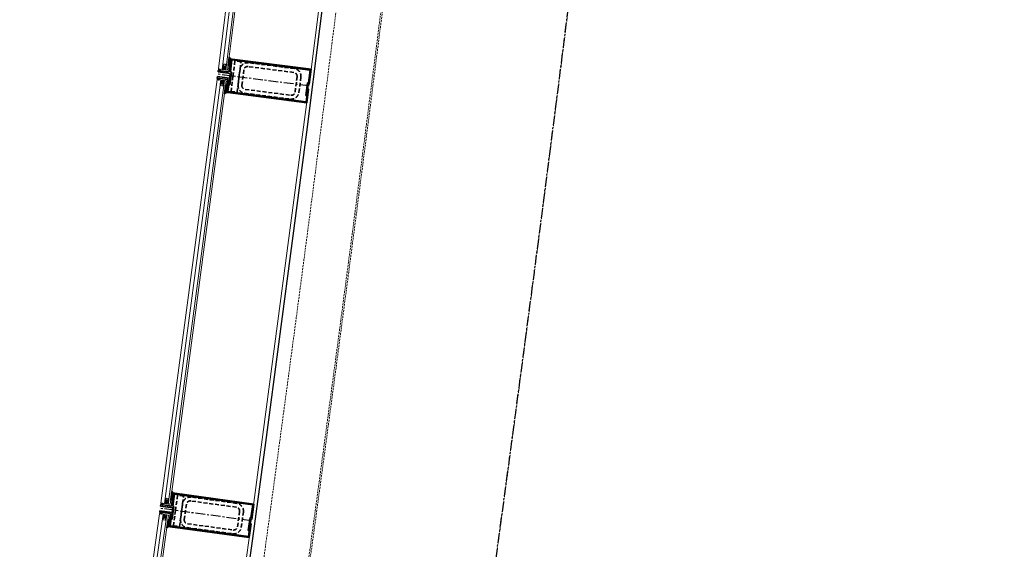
# Model space of a CAD drawing. Header units: millimetres. Extents: x 98667 to 994031, y -2704 to 533009.
# Tile 245 of 256: x 636330 to 639539, y 470610 to 472335. Entities that reach past the tile are written whole.
import ezdxf

# ---------------------------------------------------------------- set-up
doc = ezdxf.new("R2010")
doc.units = ezdxf.units.MM
for name, pattern in [('AP03000E0$0$CENTER', [50.8, 31.75, -6.35, 6.35, -6.35]), ('AP03000E0$0$HIDDEN', [9.525, 6.35, -3.175]), ('AP03000E0$0$HIDDENX2', [19.05, 12.7, -6.35]), ('sp00000g0$0$CENTER', [50.8, 31.75, -6.35, 6.35, -6.35])]:
    doc.linetypes.add(name, pattern=pattern)
doc.layers.add('0_LOUNGES', color=7, linetype='Continuous', true_color=0xfac800)
for name, color, linetype, lineweight in [('AP03000E0$0$A-FLOR-EDGE', 1, 'AP03000E0$0$HIDDENX2', 15), ('AP03000E0$0$A-GLAZ-FULL-EXTR', 2, 'Continuous', 20), ('AP03000E0$0$A-GLAZ-MULL-EXTR', 3, 'Continuous', 35), ('AP03000E0$0$A-WALL-FNSH', 1, 'Continuous', 15)]:
    doc.layers.add(name, color=color, linetype=linetype, lineweight=lineweight)
doc.layers.add('AP03000E0$0$A-Slab Edge Guide', color=55, linetype='Continuous', lineweight=15, plot=False)
doc.layers.add('sp00000g0$0$S-GRID', color=1, linetype='sp00000g0$0$CENTER')

msp = doc.modelspace()

# ---------------------------------------------------------------- linework, layer by layer
at = {"color": 251, "linetype": 'AP03000E0$0$CENTER'}
for p, q in [((637273.2, 472118.8), (636975.6, 472157.1)), ((637085.5, 470702.7), (636788.3, 470743.3))]:
    msp.add_line(p, q, dxfattribs=at)
at = {"layer": '0_LOUNGES', "color": 251, "extrusion": (-9.9569e-08, 8.03241e-09, 1)}
msp.add_arc((459025.1, 494953.7, -0.1), 179716.4, 329.503566, 357.209655, dxfattribs=at)
at = {"layer": 'AP03000E0$0$A-FLOR-EDGE', "color": 251, "linetype": 'AP03000E0$0$HIDDEN'}
msp.add_arc((459073.4, 494999.9), 179716, 310.999998, 11.472529, dxfattribs=at)
at = {"layer": 'AP03000E0$0$A-GLAZ-FULL-EXTR', "color": 251}
for p, q in [((636977.8, 472174.4), (637149.6, 473554.9)), ((637161.5, 473553.4), (636989.8, 472172.9)), ((637001.7, 472171.4), (637173.5, 473551.9)), ((637179.4, 473551.2), (637007.6, 472170.7)), ((637275.6, 472137.4), (637447.3, 473517.8)), ((636989.8, 472172.9), (636977.8, 472174.4)), ((636989.8, 472172.9), (636991.2, 472184.8)), ((637001.7, 472171.4), (636989.8, 472172.9)), ((636991.2, 472184.8), (637003.1, 472183.4)), ((636992, 472190.8), (637003.9, 472189.3)), ((636994.2, 472184.5), (636995, 472190.4)), ((637000.2, 472183.7), (636994.2, 472184.5)), ((636995, 472190.4), (637000.9, 472189.7)), ((637000.9, 472189.7), (637000.2, 472183.7)), ((637003.1, 472183.4), (637001.7, 472171.4)), ((637007.6, 472170.7), (637001.7, 472171.4)), ((636973.4, 472139.7), (636790.6, 470760.6)), ((636802.5, 470759.1), (636985.3, 472138.1)), ((636997.2, 472136.5), (636814.4, 470757.5)), ((636985.3, 472138.1), (636973.4, 472139.7)), ((636985.3, 472138.1), (636983.7, 472126.2)), ((636997.2, 472136.5), (636985.3, 472138.1)), ((636995.6, 472124.6), (636997.2, 472136.5)), ((637003.1, 472135.8), (636997.2, 472136.5)), ((636820.4, 470756.7), (637003.1, 472135.8)), ((636982.9, 472120.3), (636994.8, 472118.7)), ((636983.7, 472126.2), (636995.6, 472124.6)), ((636986.7, 472125.8), (636985.9, 472119.9)), ((636985.9, 472119.9), (636991.8, 472119.1)), ((636992.6, 472125), (636986.7, 472125.8)), ((636991.8, 472119.1), (636992.6, 472125)), ((637270.8, 472100.3), (637088, 470721.2)), ((636790.6, 470760.6), (636802.5, 470759.1)), ((636802.5, 470759.1), (636804.1, 470770.9)), ((636814.4, 470757.5), (636802.5, 470759.1)), ((636804.1, 470770.9), (636816, 470769.4)), ((636804.9, 470776.9), (636816.8, 470775.3)), ((636807.1, 470770.6), (636807.9, 470776.5)), ((636813, 470769.8), (636807.1, 470770.6)), ((636807.9, 470776.5), (636813.8, 470775.7)), ((636813.8, 470775.7), (636813, 470769.8)), ((636816, 470769.4), (636814.4, 470757.5)), ((636814.4, 470757.5), (636820.4, 470756.7)), ((636785.9, 470726), (636597.6, 469386.5)), ((636609.5, 469384.8), (636797.8, 470724.3)), ((636797.8, 470724.3), (636785.9, 470726)), ((636797.8, 470724.3), (636796.1, 470712.4)), ((636809.7, 470722.6), (636797.8, 470724.3)), ((636809.7, 470722.6), (636621.4, 469383.1)), ((636627.4, 469382.3), (636815.6, 470721.8)), ((636795.3, 470706.5), (636807.2, 470704.8)), ((636796.1, 470712.4), (636808, 470710.7)), ((636799.1, 470712), (636798.2, 470706)), ((636798.2, 470706), (636804.2, 470705.2)), ((636805, 470711.1), (636799.1, 470712)), ((636804.2, 470705.2), (636805, 470711.1)), ((636808, 470710.7), (636809.7, 470722.6)), ((636815.6, 470721.8), (636809.7, 470722.6)), ((637083, 470684.2), (636894.7, 469344.7))]:
    msp.add_line(p, q, dxfattribs=at)
at = {"layer": 'AP03000E0$0$A-GLAZ-FULL-EXTR', "color": 251, "linetype": 'Continuous'}
for p, q in [((636989.8, 472173.5), (637001.9, 472173.5)), ((636990.2, 472176.7), (637002.3, 472176.6)), ((636990.6, 472179.9), (637002.7, 472179.8)), ((636991, 472183), (637003.1, 472183)), ((636991.5, 472172.7), (636991.6, 472184.8)), ((636994.7, 472172.3), (636994.7, 472184.4)), ((636997.9, 472171.9), (636997.9, 472184)), ((637001, 472171.5), (637001.1, 472183.6)), ((636988.3, 472137.7), (636986.7, 472125.8)), ((636991.4, 472137.3), (636989.8, 472125.4)), ((636994.6, 472136.9), (636993, 472125)), ((636984.1, 472128.9), (636996, 472127.3)), ((636984.5, 472132.1), (636996.4, 472130.5)), ((636984.9, 472135.2), (636996.8, 472133.6)), ((636802.6, 470759.8), (636814.5, 470758.2)), ((636803, 470762.9), (636814.9, 470761.3)), ((636803.5, 470766.1), (636815.4, 470764.5)), ((636805.3, 470770.8), (636803.7, 470758.9)), ((636803.9, 470769.2), (636815.8, 470767.6)), ((636808.4, 470770.4), (636806.8, 470758.5)), ((636811.6, 470770), (636810, 470758.1)), ((636814.7, 470769.5), (636813.1, 470757.6)), ((636797.8, 470724.3), (636796.1, 470712.4)), ((636796.2, 470713.2), (636808.1, 470711.6)), ((636796.7, 470716.4), (636808.5, 470714.7)), ((636797.1, 470719.5), (636809, 470717.8)), ((636797.6, 470722.7), (636809.4, 470721)), ((636801, 470723.8), (636799.3, 470711.9)), ((636804.1, 470723.4), (636802.4, 470711.5)), ((636807.3, 470722.9), (636805.6, 470711.1))]:
    msp.add_line(p, q, dxfattribs=at)
at = {"layer": 'AP03000E0$0$A-GLAZ-MULL-EXTR', "color": 251}
for p, q in [((637009.5, 472185.5), (637013, 472212.7)), ((637011.9, 472165), (637017.3, 472207.1)), ((637013, 472212.7), (637017.3, 472207.1)), ((637017.3, 472207.1), (637014.5, 472184.8)), ((637021.9, 472203.5), (637016.9, 472164.4)), ((637017.3, 472207.1), (637022.3, 472206.5)), ((637078.5, 472196.3), (637021.9, 472203.5)), ((637022.3, 472206.5), (637280.2, 472173.4)), ((636976.6, 472164.5), (636977.2, 472169.5)), ((636977.2, 472169.5), (637011.9, 472165)), ((637014.5, 472184.8), (637009.5, 472185.5)), ((637276.8, 472170.8), (637078.5, 472196.3)), ((637271.5, 472129.1), (637276.8, 472170.8)), ((637280.2, 472173.4), (637273.8, 472123.8)), ((636974, 472144.7), (636974.7, 472149.6)), ((637008.7, 472140.2), (636974, 472144.7)), ((636974.7, 472149.6), (637014.3, 472144.5)), ((637016.2, 472159.4), (636976.6, 472164.5)), ((637003.3, 472098), (637008.7, 472140.2)), ((637013.7, 472139.6), (637008.7, 472100.4)), ((637011.5, 472122.7), (637016.2, 472159.4)), ((637014.3, 472144.5), (637013.7, 472139.6)), ((637019.9, 472164), (637014.5, 472122.3)), ((637016.9, 472164.4), (637019.9, 472164)), ((637001.2, 472121), (636997.7, 472093.7)), ((637006.2, 472120.4), (637001.2, 472121)), ((637003.3, 472098), (637006.2, 472120.4)), ((637014.5, 472122.3), (637011.5, 472122.7)), ((637263.1, 472087.9), (637268.5, 472129.5)), ((637263.6, 472067.6), (637268.9, 472109.3)), ((637270.8, 472124.2), (637266.1, 472087.5)), ((637271.9, 472108.9), (637266.2, 472064.3)), ((637268.5, 472129.5), (637271.5, 472129.1)), ((637268.9, 472109.3), (637271.9, 472108.9)), ((637273.8, 472123.8), (637270.8, 472124.2)), ((636997.7, 472093.7), (637003.3, 472098)), ((637008.3, 472097.4), (637003.3, 472098)), ((637266.2, 472064.3), (637008.3, 472097.4)), ((637008.7, 472100.4), (637065.2, 472093.1)), ((637065.2, 472093.1), (637263.6, 472067.6)), ((637266.1, 472087.5), (637263.1, 472087.9)), ((636822.4, 470771.4), (636826.1, 470798.7)), ((636824.6, 470750.9), (636830.4, 470793)), ((636826.1, 470798.7), (636830.4, 470793)), ((636830.4, 470793), (636827.3, 470770.8)), ((636834.9, 470789.4), (636829.6, 470750.3)), ((636830.4, 470793), (636835.3, 470792.4)), ((636891.4, 470781.7), (636834.9, 470789.4)), ((636835.3, 470792.4), (637092.9, 470757.2)), ((636827.3, 470770.8), (636822.4, 470771.4)), ((637089.6, 470754.6), (636891.4, 470781.7)), ((637092.9, 470757.2), (637086.2, 470707.6)), ((636786.6, 470730.9), (636787.2, 470735.9)), ((636821.2, 470726.2), (636786.6, 470730.9)), ((636787.2, 470735.9), (636826.9, 470730.4)), ((636789.3, 470750.7), (636790, 470755.7)), ((636828.9, 470745.3), (636789.3, 470750.7)), ((636790, 470755.7), (636824.6, 470750.9)), ((636815.5, 470684.1), (636821.2, 470726.2)), ((636826.2, 470725.5), (636820.9, 470686.4)), ((636823.9, 470708.6), (636828.9, 470745.3)), ((636826.9, 470730.4), (636826.2, 470725.5)), ((636832.6, 470749.9), (636826.9, 470708.2)), ((636829.6, 470750.3), (636832.6, 470749.9)), ((637083.9, 470713), (637089.6, 470754.6)), ((636813.6, 470707), (636809.9, 470679.8)), ((636818.5, 470706.4), (636813.6, 470707)), ((636815.5, 470684.1), (636818.5, 470706.4)), ((636826.9, 470708.2), (636823.9, 470708.6)), ((637075.2, 470671.8), (637080.9, 470713.4)), ((637075.5, 470651.6), (637081.2, 470693.2)), ((637084.1, 470692.8), (637078.1, 470648.2)), ((637083.2, 470708.1), (637078.2, 470671.4)), ((637080.9, 470713.4), (637083.9, 470713)), ((637081.2, 470693.2), (637084.1, 470692.8)), ((637086.2, 470707.6), (637083.2, 470708.1)), ((636809.9, 470679.8), (636815.5, 470684.1)), ((636820.5, 470683.4), (636815.5, 470684.1)), ((637078.1, 470648.2), (636820.5, 470683.4)), ((636820.9, 470686.4), (636877.3, 470678.6)), ((636877.3, 470678.6), (637075.5, 470651.6)), ((637078.2, 470671.4), (637075.2, 470671.8))]:
    msp.add_line(p, q, dxfattribs=at)
at = {"layer": 'AP03000E0$0$A-GLAZ-MULL-EXTR', "color": 251, "linetype": 'Continuous'}
for p, q in [((637013.5, 472212.1), (637010, 472185.4)), ((637011.5, 472200.7), (637016.4, 472200.1)), ((637011.9, 472203.9), (637016.8, 472203.2)), ((637012.3, 472207), (637017.2, 472206.4)), ((637012.7, 472210.2), (637015.3, 472209.8)), ((637016.3, 472208.6), (637013.2, 472185)), ((637009.9, 472188.1), (637014.8, 472187.5)), ((637010.3, 472191.3), (637015.2, 472190.6)), ((637010.7, 472194.4), (637015.6, 472193.8)), ((637011.1, 472197.6), (637016, 472196.9)), ((637001.7, 472120.9), (636998.2, 472094.1)), ((636999.3, 472106.2), (637004.3, 472105.6)), ((636999.7, 472109.4), (637004.7, 472108.7)), ((637000.1, 472112.5), (637005.1, 472111.9)), ((637000.6, 472115.7), (637005.5, 472115)), ((637001, 472118.8), (637005.9, 472118.2)), ((637004.8, 472120.5), (637001.7, 472096.8)), ((636998.1, 472096.8), (637001.2, 472096.4)), ((636998.5, 472099.9), (637003.5, 472099.3)), ((636998.9, 472103.1), (637003.9, 472102.5)), ((636827.3, 470797.2), (636823.7, 470771.3)), ((636824.8, 470789), (636829.7, 470788.4)), ((636825.2, 470792.2), (636830.2, 470791.5)), ((636825.6, 470795.3), (636829, 470794.9)), ((636826.1, 470798.5), (636826.3, 470798.5)), ((636830, 470793.6), (636826.8, 470770.8)), ((636822.6, 470773.3), (636827.6, 470772.6)), ((636823.1, 470776.5), (636828, 470775.8)), ((636823.5, 470779.6), (636828.5, 470778.9)), ((636823.9, 470782.7), (636828.9, 470782.1)), ((636824.4, 470785.9), (636829.3, 470785.2)), ((636814.8, 470706.9), (636811.2, 470680.8)), ((636811.9, 470694.7), (636816.9, 470694)), ((636812.3, 470697.8), (636817.3, 470697.1)), ((636812.8, 470701), (636817.7, 470700.3)), ((636813.2, 470704.1), (636818.1, 470703.4)), ((636817.9, 470706.4), (636814.8, 470683.5)), ((636810.2, 470682.1), (636812.5, 470681.8)), ((636810.6, 470685.2), (636815.6, 470684.5)), ((636811, 470688.4), (636816, 470687.7)), ((636811.5, 470691.5), (636816.4, 470690.8))]:
    msp.add_line(p, q, dxfattribs=at)
at = {"layer": 'AP03000E0$0$A-GLAZ-MULL-EXTR', "color": 251, "linetype": 'AP03000E0$0$HIDDENX2'}
for p, q in [((637031.6, 472200.3), (637025.2, 472150.7)), ((637051.4, 472197.7), (637031.6, 472200.3)), ((637038.7, 472098.5), (637051.4, 472197.7)), ((637048.2, 472172.9), (637041.9, 472123.3)), ((637060.6, 472171.3), (637054.3, 472121.7)), ((637223.4, 472163), (637074.6, 472182.1)), ((637225, 472175.4), (637076.2, 472194.5)), ((637025.2, 472150.7), (637018.8, 472101.1)), ((637227.8, 472099.4), (637234.2, 472149)), ((637240.2, 472097.9), (637246.6, 472147.4)), ((637065.1, 472107.8), (637213.8, 472088.6)), ((637018.8, 472101.1), (637038.7, 472098.5)), ((637063.5, 472095.4), (637212.2, 472076.2)), ((636844.6, 470786.1), (636837.8, 470736.5)), ((636864.4, 470783.4), (636844.6, 470786.1)), ((636850.9, 470684.3), (636864.4, 470783.4)), ((636861, 470758.6), (636854.2, 470709)), ((636873.4, 470756.9), (636866.6, 470707.4)), ((637036.1, 470747.3), (636887.5, 470767.6)), ((637037.8, 470759.7), (636889.2, 470780)), ((636837.8, 470736.5), (636831, 470687)), ((637040, 470683.7), (637046.8, 470733.2)), ((637052.4, 470682), (637059.2, 470731.5)), ((636877.3, 470693.3), (637025.9, 470673)), ((636831, 470687), (636850.9, 470684.3)), ((636875.6, 470680.9), (637024.2, 470660.6))]:
    msp.add_line(p, q, dxfattribs=at)
at = {"layer": 'AP03000E0$0$A-GLAZ-MULL-EXTR', "color": 251}
for centre, start, end in [((636976.2, 472172.1), 290.7394, 54.6181), ((636977.2, 472172), 290.7394, 54.6181), ((636978.2, 472171.8), 290.7394, 54.6181), ((636979.2, 472171.7), 290.7394, 54.6181), ((636980.2, 472171.6), 290.7394, 54.6181), ((636981.2, 472171.5), 290.7394, 54.6181), ((636972.4, 472142.3), 290.7394, 54.6181), ((636973.4, 472142.2), 290.7394, 54.6181), ((636974.4, 472142.1), 290.7394, 54.6181), ((636975.4, 472142), 290.7394, 54.6181), ((636976.4, 472141.8), 290.7394, 54.6181), ((636977.3, 472141.7), 290.7394, 54.6181), ((636789, 470758.3), 290.2838, 54.1625), ((636790, 470758.2), 290.2838, 54.1625), ((636791, 470758.1), 290.2838, 54.1625), ((636791.9, 470757.9), 290.2838, 54.1625), ((636792.9, 470757.8), 290.2838, 54.1625), ((636793.9, 470757.7), 290.2838, 54.1625), ((636784.9, 470728.6), 290.2838, 54.1625), ((636785.9, 470728.5), 290.2838, 54.1625), ((636786.9, 470728.3), 290.2838, 54.1625), ((636787.9, 470728.2), 290.2838, 54.1625), ((636788.9, 470728.1), 290.2838, 54.1625), ((636789.9, 470727.9), 290.2838, 54.1625)]:
    msp.add_arc(centre, 2.83, start, end, dxfattribs=at)
at = {"layer": 'AP03000E0$0$A-GLAZ-MULL-EXTR', "color": 251, "linetype": 'AP03000E0$0$HIDDENX2'}
for centre, radius, start, end in [((637073, 472169.7), 25, 82.6788, 172.6788), ((637073, 472169.7), 12.5, 82.6788, 172.6788), ((637221.8, 472150.6), 25, 352.6788, 82.6788), ((637221.8, 472150.6), 12.5, 352.6788, 82.6788), ((637066.7, 472120.2), 25, 172.6788, 262.6788), ((637066.7, 472120.2), 12.5, 172.6788, 262.6788), ((637215.4, 472101), 25, 262.6788, 352.6788), ((637215.4, 472101), 12.5, 262.6788, 352.6788), ((636885.8, 470755.2), 25, 82.2231, 172.2231), ((636885.8, 470755.2), 12.5, 82.2231, 172.2231), ((637034.4, 470734.9), 25, 352.2231, 82.2231), ((637034.4, 470734.9), 12.5, 352.2231, 82.2231), ((636879, 470705.7), 25, 172.2231, 262.2231), ((636879, 470705.7), 12.5, 172.2231, 262.2231), ((637027.6, 470685.4), 25, 262.2231, 352.2231), ((637027.6, 470685.4), 12.5, 262.2231, 352.2231)]:
    msp.add_arc(centre, radius, start, end, dxfattribs=at)
at = {"layer": 'AP03000E0$0$A-Slab Edge Guide', "color": 251, "linetype": 'AP03000E0$0$HIDDEN'}
msp.add_arc((459073.4, 494999.9), 180466, 310.999998, 11.424207, dxfattribs=at)
at = {"layer": 'AP03000E0$0$A-WALL-FNSH', "color": 251, "linetype": 'AP03000E0$0$HIDDEN'}
for radius, end in [(179861, 11.463155), (179866, 11.462832)]:
    msp.add_arc((459073.4, 494999.9), radius, 310.999998, end, dxfattribs=at)
at = {"layer": 'sp00000g0$0$S-GRID', "color": 251}
msp.add_arc((459073.4, 494999.9), 180466, 310.999989, 11.424207, dxfattribs=at)

doc.saveas('drawing.dxf')
